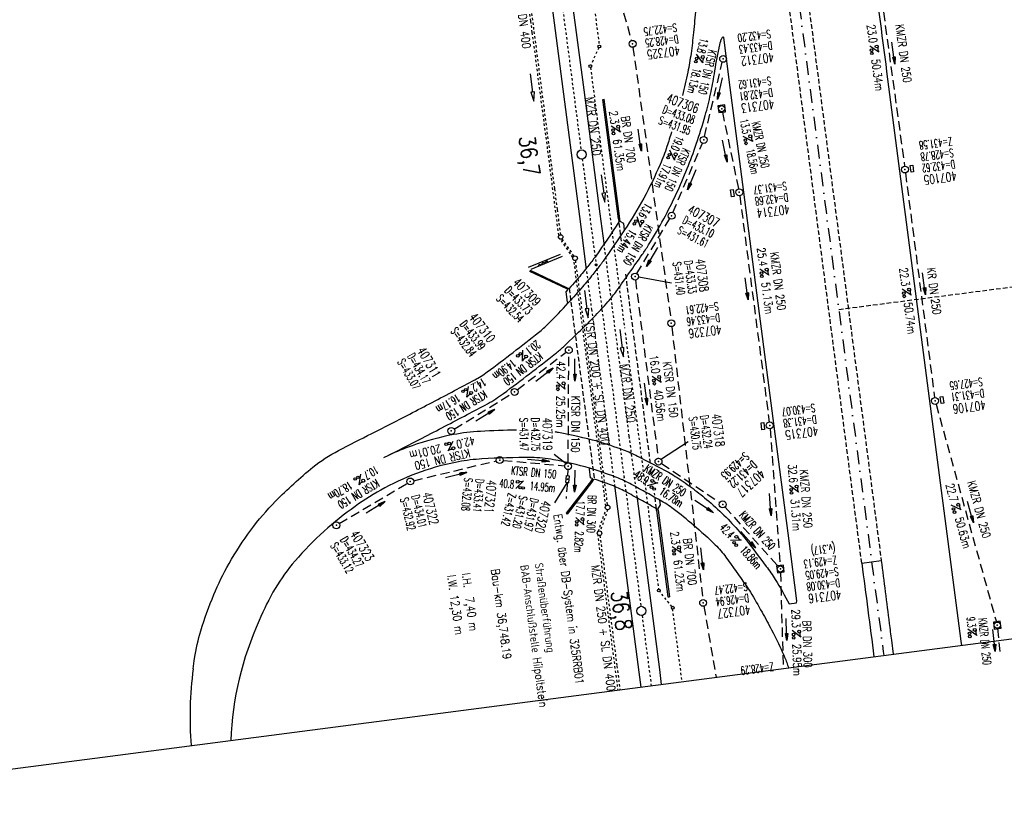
# Model space of a CAD drawing. Extents: x 445979 to 446542, y 447886 to 449065.
# Tile 2 of 17: x 446171 to 446385, y 447886 to 448054. Entities that reach past the tile are written whole.
import ezdxf
from ezdxf.enums import TextEntityAlignment as Align

# ---------------------------------------------------------------- set-up
doc = ezdxf.new("R2010")
doc.units = 0
doc.header["$LTSCALE"] = 2
doc.header["$MEASUREMENT"] = 0
for name, pattern in [('ACAD_ISO03W100', [0.5, 0.25, -0.25]), ('ACAD_ISO10W100W', [0.5, 0.25, -0.25]), ('AUSGEZOGEN', [0]), ('GESTRICH-X2', [1.5, 1, -0.5]), ('GESTRICHELT', [0.75, 0.5, -0.25]), ('STRICHLINIEX2', [0.5, 0.25, -0.25]), ('STRICHPT-X3', [3, 1.5, -0.75, 0, -0.75])]:
    doc.linetypes.add(name, pattern=pattern)
doc.layers.get('0').update_dxf_attribs({"linetype": 'AUSGEZOGEN'})
for name, color, linetype in [('ACHSE', 250, 'STRICHPT-X3'), ('Bahnachse', 7, 'CONTINUOUS'), ('BAUWO', 250, 'CONTINUOUS'), ('BAUWU', 250, 'GESTRICHELT'), ('FBR', 8, 'CONTINUOUS'), ('Gleisachse', 7, 'CONTINUOUS'), ('HEKTOM', 250, 'GESTRICHELT'), ('Ingenieurbauwerke', 15, 'CONTINUOUS'), ('KANAL', 7, 'GESTRICH-X2'), ('MS-UEBERFAHRT', 8, 'GESTRICHELT'), ('PFEIL', 7, 'CONTINUOUS'), ('Planeinteilung', 6, 'CONTINUOUS'), ('SCHACHTNR', 6, 'CONTINUOUS'), ('SCHRIFT', 7, 'AUSGEZOGEN'), ('SCHSYMBOL', 7, 'AUSGEZOGEN'), ('TEXTO', 4, 'CONTINUOUS'), ('TEXTU', 4, 'CONTINUOUS'), ('Tiefenentwässerung', 15, 'CONTINUOUS')]:
    doc.layers.add(name, color=color, linetype=linetype)
doc.styles.add('ROMANS', font='romans.shx', dxfattribs={"width": 0.8})

# ---------------------------------------------------------------- blocks, each defined once
blk = doc.blocks.new('PROM')
blk.add_line((1.57, 1.82), (0.02, 0.02))
for centre, radius in [((0.32, 1.51), 0.317), ((0.94, 0.29), 0.283), ((1.64, 0.29), 0.283)]:
    blk.add_circle(centre, radius)
blk.add_arc((0.99, 2.68), 1.03, 239.1414, 303.3549)
blk = doc.blocks.new('PFEIL2')
at = {"color": 0}
for p, q in [((0.88, 0), (-2.4, -0.01)), ((0.88, -0.27), (0.88, 0.28)), ((0.88, 0.28), (2.43, 0.01)), ((0.91, 0.27), (0.88, 0.26)), ((0.97, 0.26), (0.88, 0.25)), ((1.02, 0.25), (0.88, 0.23)), ((1.07, 0.24), (0.88, 0.21)), ((1.13, 0.23), (0.88, 0.19)), ((1.18, 0.22), (0.88, 0.17)), ((1.24, 0.21), (0.88, 0.15)), ((1.29, 0.21), (0.88, 0.14)), ((1.34, 0.2), (0.88, 0.12)), ((1.4, 0.19), (0.88, 0.1)), ((1.45, 0.18), (0.88, 0.08)), ((1.51, 0.17), (0.88, 0.06)), ((1.56, 0.16), (0.88, 0.04)), ((1.61, 0.15), (0.88, 0.02)), ((1.67, 0.14), (0.88, 0.01)), ((1.72, 0.13), (0.88, -0.01)), ((1.78, 0.12), (0.88, -0.03)), ((1.83, 0.11), (0.88, -0.05)), ((1.88, 0.1), (0.88, -0.07)), ((1.94, 0.09), (0.88, -0.09)), ((2.05, 0.08), (0.88, -0.12)), ((1.99, 0.08), (0.88, -0.11)), ((2.1, 0.07), (0.88, -0.14)), ((2.15, 0.06), (0.88, -0.16)), ((2.21, 0.05), (0.88, -0.18)), ((2.26, 0.04), (0.88, -0.2)), ((2.32, 0.03), (0.88, -0.22)), ((2.37, 0.02), (0.88, -0.23)), ((2.42, 0.01), (0.88, -0.25)), ((2.43, 0.01), (0.88, -0.27))]:
    blk.add_line(p, q, dxfattribs=at)
blk = doc.blocks.new('GST')
at = {"color": 0}
blk.add_circle((0, 0), 0.75, dxfattribs=at)
blk.add_point((0, 0), dxfattribs=at)
blk = doc.blocks.new('10')
blk.add_blockref('GST', (0, 0))
blk = doc.blocks.new('17')
blk.add_lwpolyline([(-0.76, -1.22), (0.75, -1.22), (0.75, -1.8), (-0.76, -1.8)], close=True)
blk.add_blockref('GST', (0, 0))
blk = doc.blocks.new('13')
blk.add_lwpolyline([(0.76, 1.22), (-0.75, 1.22), (-0.75, 1.8), (0.76, 1.8)], close=True)
at = {"rotation": 180}
blk.add_blockref('GST', (0, 0), dxfattribs=at)
blk = doc.blocks.new('20')
blk.add_lwpolyline([(-0.75, -0.75), (0.75, -0.75), (0.75, 0.75), (-0.75, 0.75)], close=True)
blk.add_circle((0, 0), 0.676)
blk.add_point((0, 0))
blk = doc.blocks.new('30')
at = {"color": 0}
for p, q in [((-0.75, -0.29), (-0.75, 0.29)), ((-0.75, 0.29), (0.75, 0.29)), ((0.75, 0.29), (0.75, -0.29)), ((0.75, -0.29), (-0.75, -0.29))]:
    blk.add_line(p, q, dxfattribs=at)
blk.add_point((0, 0), dxfattribs=at)
blk = doc.blocks.new('BSL_11')
at = {"layer": 'Ingenieurbauwerke', "color": 7, "linetype": 'Continuous'}
for p, q in [((173.46, 166.09), (173.56, 166.13)), ((173.62, 165.96), (173.5, 166.29)), ((173.5, 166.29), (173.9, 166.25)), ((173.9, 166.25), (173.62, 165.96))]:
    blk.add_line(p, q, dxfattribs=at)
blk.add_lwpolyline([(171.81, 165.49, -0.571882), (172.23, 165.64, 0.571882), (172.64, 165.79, -0.571882), (173.05, 165.94, 0.571882), (173.46, 166.09)], format="xyb", dxfattribs=at)
blk = doc.blocks.new('1135420')
blk.add_line((1135, 0), (1135, 297))

msp = doc.modelspace()

# ---------------------------------------------------------------- linework, layer by layer
at = {"layer": 'ACHSE', "flags": 128}
msp.add_lwpolyline([(446175.19, 449011.57), (446178.7, 449000.59), (446186.09, 448976.7), (446193.24, 448952.75), (446200.15, 448928.72), (446206.82, 448904.63), (446213.25, 448880.47), (446219.44, 448856.25), (446225.39, 448831.97), (446231.09, 448807.62), (446236.55, 448783.23), (446241.77, 448758.78), (446246.75, 448734.28), (446251.48, 448709.73), (446255.96, 448685.14), (446260.2, 448660.5), (446264.2, 448635.82), (446267.94, 448611.1), (446271.45, 448586.35), (446273.48, 448571.12), (446274.72, 448561.57), (446277.95, 448536.77), (446281.17, 448511.98), (446284.4, 448487.19), (446287.63, 448462.4), (446290.86, 448437.61), (446294.08, 448412.82), (446303.76, 448338.45), (446310.22, 448288.86), (446329.58, 448140.12), (446334.86, 448099.55), (446342.49, 448040.96), (446358.62, 447917), (446358.74, 447916.1)], dxfattribs=at)
at = {"layer": 'Bahnachse', "linetype": 'ACAD_ISO10W100W'}
for points in [[(446288.63, 448058.53), (446292.86, 448026.06)], [(446293.12, 448024.08), (446299.3, 447976.85)], [(446293.26, 448023.05), (446294.45, 448013.97)], [(446299.3, 447977.07), (446305.87, 447926.79)], [(446306.13, 447924.81), (446308.13, 447909.51)]]:
    msp.add_lwpolyline(points, dxfattribs=at)
at = {"layer": 'Bahnachse', "linetype": 'Continuous'}
for centre in [(446292.99, 448025.07), (446305.97, 447925.79)]:
    msp.add_circle(centre, 1, dxfattribs=at)
at = {"layer": 'BAUWO'}
for p, q in [((446297.63, 448037.06), (446297.92, 448037.12)), ((446301.02, 448011.05), (446301.11, 448010.41)), ((446301.39, 448010.51), (446301.31, 448011.11)), ((446302.16, 448010.06), (446301.39, 448010.51)), ((446302.32, 448008.65), (446302.16, 448010.06)), ((446289.6, 447995.22), (446290.07, 447995.7)), ((446289.94, 447992.96), (446289.6, 447995.22)), ((446290.07, 447995.7), (446289.74, 447995.87)), ((446289.85, 447996.08), (446290.26, 447995.91)), ((446290.07, 447992.82), (446289.94, 447992.96)), ((446294.69, 447956.66), (446294.74, 447956.82)), ((446294.94, 447954.71), (446294.69, 447956.66)), ((446295.44, 447954.55), (446294.94, 447954.71)), ((446295.1, 447954.14), (446295.44, 447954.55)), ((446295.38, 447954.01), (446295.73, 447954.46)), ((446310.15, 447948.89), (446310.01, 447949.87)), ((446289.87, 447946.84), (446289.63, 447947.03)), ((446309.3, 447947.65), (446309.27, 447948.01)), ((446309.58, 447947.95), (446310.15, 447948.89)), ((446309.6, 447947.68), (446309.58, 447947.95)), ((446311.77, 447928.86), (446312.07, 447928.89))]:
    msp.add_line(p, q, dxfattribs=at)
at = {"layer": 'BAUWO', "linetype": 'Continuous'}
for p, q in [((446301.02, 448011.05), (446297.63, 448037.06)), ((446301.31, 448011.11), (446297.92, 448037.12)), ((446295.1, 447954.14), (446289.63, 447947.03)), ((446295.38, 447954.01), (446289.87, 447946.84)), ((446309.3, 447947.65), (446311.77, 447928.86)), ((446309.6, 447947.68), (446312.07, 447928.89))]:
    msp.add_line(p, q, dxfattribs=at)
at = {"layer": 'BAUWO'}
for points in [[(446301.11, 448010.41, -0.00579), (446296.05, 448002.97, -0.011861), (446295.73, 448002.54, -0.003134), (446295.6, 448002.37, -0.000271), (446293.9, 448000.2, -0.012371), (446291.73, 447997.58, -0.003927), (446290.26, 447995.91, -0.008134)], [(446302.32, 448008.65, -0.00091), (446297.65, 448001.87, -0.011861), (446297.28, 448001.36, -0.003134), (446297.13, 448001.17, -0.000271), (446295.43, 447999, -0.012375), (446293.2, 447996.3, -0.008136), (446290.07, 447992.82)], [(446310.01, 447949.87, 0.000041), (446310.01, 447949.87, 0.003458), (446306.76, 447951.69, 0.003411), (446303.45, 447953.5, 0.031658), (446300.21, 447954.97, 0.019835), (446294.74, 447956.82)], [(446309.27, 447948.01, 0.002655), (446309.02, 447948.15, 0.003458), (446305.8, 447949.96, 0.003411), (446302.51, 447951.75, 0.031658), (446299.51, 447953.12, 0.011719), (446295.73, 447954.46)]]:
    msp.add_lwpolyline(points, format="xyb", dxfattribs=at)
at = {"layer": 'BAUWO', "flags": 128}
for points in [[(446281.76, 447999.89), (446281.7, 447999.6)], [(446289.74, 447995.87), (446281.7, 447999.6)], [(446281.76, 447999.89), (446289.85, 447996.08)]]:
    msp.add_lwpolyline(points, dxfattribs=at)
at = {"layer": 'BAUWU'}
for p, q in [((446301.66, 448006.2), (446301.11, 448010.41)), ((446307.98, 447957.86), (446302.54, 447999.44)), ((446290.26, 447995.91), (446295.73, 447954.46)), ((446309.27, 447948.01), (446308.83, 447951.4))]:
    msp.add_line(p, q, dxfattribs=at)
at = {"layer": 'FBR'}
for p, q in [((446292.31, 447986.41), (446289.03, 447983.27)), ((446353.94, 447936.17), (446358.17, 447936.78)), ((446339.73, 447927.54), (446339.83, 447928)), ((446338.17, 447927.32), (446339.73, 447927.54))]:
    msp.add_line(p, q, dxfattribs=at)
for points in [[(446298.19, 448239.42, 0.000002), (446300.71, 448220.06, -0.000009), (446301.39, 448214.83, -0.000327)], [(446351.72, 448101.75, -0.000001), (446352.89, 448092.73, 0.000004), (446359.34, 448043.15), (446375.48, 447919.2), (446375.6, 447918.29)], [(446316.66, 448097.18, -0.000148), (446316.84, 448095.64, -0.000342), (446317.34, 448091.23, -0.011639), (446317.59, 448088.37, -0.003957), (446318.07, 448079.92, -0.007399), (446318.34, 448071.94, -0.010647), (446318.33, 448066.4, -0.008144), (446318.18, 448062.6, -0.005271), (446317.79, 448056.73, -0.006866), (446317.33, 448051.61, -0.007705), (446316.78, 448047.05, -0.016654), (446316.09, 448042.98, -0.00988), (446314.95, 448037.91, -0.013758)], [(446292.31, 447986.41, 0.024094), (446298.69, 447993.02, 0.025303), (446300.64, 447995.47, 0.003566), (446306.16, 448003.29, 0.013489), (446307.55, 448005.4, 0.013978), (446310.85, 448011.09, 0.015251), (446313.57, 448016.48, 0.013438), (446315.97, 448022.01, 0.014321), (446317.93, 448027.32, 0.011786), (446319.88, 448033.56, 0.016129), (446321.04, 448038.2, 0.014738), (446321.86, 448042.59, -0.011526), (446322.88, 448048.22, -0.009783), (446322.96, 448048.58, -0.002352), (446323.34, 448050.09)], [(446312.57, 448030.03, -0.000876), (446311.53, 448026.79, -0.025133), (446310.06, 448022.91, -0.045629), (446302.32, 448008.65)], [(446208.45, 447913.19, -0.002324), (446208.78, 447915.47, -0.035716), (446210.14, 447921.49, -0.026294), (446212.96, 447929.33, -0.029103), (446216.27, 447936.08, -0.031585), (446221.02, 447943.38, -0.033436), (446226.36, 447949.63, -0.029584), (446234.52, 447957.04, -0.049197), (446240.07, 447960.67, -0.004215), (446247.31, 447964.38, 0.003681), (446255.61, 447968.62, 0.001181), (446265.35, 447973.71, 0.002616), (446269.72, 447976.05, 0.035983), (446272.46, 447977.79, 0.008274), (446283.62, 447986.36, 0.028461), (446285.72, 447988.24, 0.012676), (446290.07, 447992.82)], [(446249.95, 447959.13, 0.003681), (446258.32, 447963.4, 0.001181), (446268.08, 447968.51, 0.002616), (446272.52, 447970.87, 0.035983), (446275.96, 447973.07, 0.008274), (446287.28, 447981.76, 0.018885), (446289.03, 447983.27, 0.018885)], [(446278.84, 447965.12, 0.010767), (446270.96, 447964.85, 0.031609), (446265.09, 447964.14, 0.039689), (446256.09, 447961.72, 0.021697), (446251, 447959.66)], [(446296.4, 447962.7, 0.014765), (446287.95, 447964.6, 0.005468), (446287.22, 447964.72, 0.005468)], [(446294.71, 447956.83, 0.026463), (446286.87, 447958.69, 0.043967), (446282.04, 447959.14, 0.015164), (446271.3, 447958.85, 0.031609), (446266.18, 447958.24, 0.039689), (446258.1, 447956.07, 0.03809), (446250.13, 447952.53, 0.031253), (446243.69, 447948.52, 0.027407), (446236.94, 447943.13, 0.033988), (446230.62, 447936.66, 0.041788), (446226.32, 447930.68, 0.038039), (446222.84, 447923.71, 0.047655)], [(446317.35, 447944.42, 0.018545), (446312.93, 447947.98, 0.034658), (446310, 447949.88, 0.003458)], [(446317.35, 447944.42, -0.02319), (446322.06, 447940.18, -0.041151), (446324.38, 447937.46, -0.003762), (446328.77, 447931.29, -0.016876), (446329.7, 447929.87, -0.0077), (446332.24, 447925.51, -0.008853), (446334.32, 447921.65, -0.011188), (446336.65, 447916.88, -0.023637), (446337.6, 447914.55, -0.00572), (446337.99, 447913.4, -0.007881)], [(446358.17, 447936.78, 0.000131), (446359.91, 447923.07, 0.000488), (446360.39, 447919.4, 0), (446360.78, 447916.37, 0.000234)], [(446353.94, 447936.17, 0.000046), (446356.59, 447915.82, 0.000136)]]:
    msp.add_lwpolyline(points, format="xyb", dxfattribs=at)
at = {"layer": 'FBR', "flags": 128}
msp.add_lwpolyline([(446339.83, 447928), (446338.12, 447941.05), (446334.64, 447967.68), (446331.71, 447990.48), (446328.5, 448015.22), (446325.33, 448039.65), (446323.9, 448050.5)], dxfattribs=at)
msp.add_lwpolyline([(446296.4, 447962.7, -0.017379), (446302.05, 447960.83, -0.030431), (446305.16, 447959.46, -0.004275), (446311.85, 447955.95, -0.018405), (446313.36, 447955.06, -0.017047), (446316.79, 447952.71, -0.016533), (446320.16, 447950.06, -0.018933), (446323.96, 447946.6, -0.019638), (446327.36, 447942.99, -0.014279), (446328.47, 447941.64, -0.003231), (446333.16, 447935.49, -0.024205), (446335.12, 447932.61, -0.013794), (446338.17, 447927.32)], format="xyb", dxfattribs=at)
at = {"layer": 'FBR'}
for centre, radius, start, end in [((446324.25, 448049.86), 0.94, 127.4055, 166.2315), ((446323.76, 448050.5), 0.141, 1.707, 127.4055), ((446285.49, 447895.06), 68.89, 155.428, 177.8824), ((446287.98, 447902.8), 80.2, 172.5507, 184.5152)]:
    msp.add_arc(centre, radius, start, end, dxfattribs=at)
at = {"layer": 'Gleisachse', "linetype": 'Continuous'}
for p, q in [((446290.88, 448058.68), (446293.43, 448039.13)), ((446286.41, 448058.1), (446292.49, 448011.59)), ((446293.43, 448039.13), (446296.95, 448012.17)), ((446292.49, 448011.59), (446293.92, 448000.62)), ((446296.95, 448012.17), (446297.79, 448005.78)), ((446300.14, 447953.05), (446301.09, 447945.72)), ((446304.97, 447950.81), (446305.56, 447946.31)), ((446301.09, 447945.72), (446305.44, 447912.44)), ((446305.56, 447946.31), (446309.9, 447913.02)), ((446309.9, 447913.02), (446310.32, 447909.8)), ((446305.44, 447912.44), (446305.86, 447909.22))]:
    msp.add_line(p, q, dxfattribs=at)
at = {"layer": 'Gleisachse', "linetype": 'ACAD_ISO03W100'}
for p, q in [((446297.79, 448005.78), (446299.58, 447992.02)), ((446293.92, 448000.62), (446295.12, 447991.44)), ((446299.58, 447992.02), (446303.26, 447963.87)), ((446295.12, 447991.44), (446298.81, 447963.24)), ((446298.81, 447963.24), (446300.14, 447953.05)), ((446303.26, 447963.87), (446303.27, 447963.82)), ((446303.27, 447963.82), (446304.97, 447950.81))]:
    msp.add_line(p, q, dxfattribs=at)
at = {"layer": 'Gleisachse', "linetype": 'Continuous'}
msp.add_circle((446296.13, 448001.08), 0.193, dxfattribs=at)
msp.add_arc((446302.04, 447954.69), 0.193, 344.3055, 30.589, dxfattribs=at)
at = {"layer": 'HEKTOM'}
msp.add_line((446348.94, 447991.37), (446388.59, 447996.53), dxfattribs=at)
at = {"layer": 'Ingenieurbauwerke', "linetype": 'Continuous'}
for p, q in [((446297.63, 448037.06), (446297.63, 448037.06)), ((446288.3, 448003.31), (446281.32, 448000.49)), ((446288.78, 448002.86), (446281.93, 448000.08))]:
    msp.add_line(p, q, dxfattribs=at)
at = {"layer": 'KANAL'}
for p, q in [((446292.19, 448090.47), (446303.84, 448049.88)), ((446356.62, 448070.94), (446363.25, 448022.53)), ((446304.16, 448048.41), (446312.41, 447989.12)), ((446319.72, 448028.97), (446323.59, 448045.12)), ((446323.62, 448034.28), (446327.12, 448017.59)), ((446312.84, 448012.44), (446319.25, 448027.56)), ((446363.44, 448021.06), (446369.78, 447972.22)), ((446327.38, 448016.09), (446333.81, 447966.88)), ((446305, 447999.16), (446312.16, 448011.12)), ((446304.69, 447997.78), (446309.63, 447959.03)), ((446312.59, 447987.62), (446319.34, 447928.28)), ((446278.97, 447973.91), (446289.59, 447982.06)), ((446290.06, 447958.03), (446290.19, 447981.78)), ((446265.28, 447965.34), (446277.75, 447973.03)), ((446370.09, 447970.75), (446383.22, 447923.41)), ((446333.97, 447965.41), (446336.19, 447935.66)), ((446256.44, 447954.12), (446274.44, 447958.44)), ((446275.91, 447958.53), (446289.31, 447957.34)), ((446310.34, 447957.87), (446323.03, 447949.38)), ((446289.97, 447955.19), (446290.03, 447956.53)), ((446240.25, 447944.78), (446255.06, 447953.56)), ((446289.88, 447953.7), (446289.61, 447950.22)), ((446324.16, 447948.41), (446335.75, 447935.47)), ((446336.25, 447934.16), (446336.84, 447913.25)), ((446319.56, 447926.81), (446322.25, 447911.35)), ((446383.5, 447921.94), (446383.97, 447917))]:
    msp.add_line(p, q, dxfattribs=at)
at = {"layer": 'MS-UEBERFAHRT', "flags": 128}
for points in [[(446353.94, 447936.17), (446291.65, 448414.53)], [(446295.7, 448414.82), (446358.17, 447936.78)]]:
    msp.add_lwpolyline(points, dxfattribs=at)
at = {"layer": 'SCHACHTNR'}
for p, q in [((446312.57, 447997.08), (446305.46, 447998.42)), ((446316.19, 447962.57), (446310.38, 447958.79)), ((446286.99, 447959.87), (446289.62, 447957.88)), ((446289.75, 447953.65), (446287.06, 447949.27))]:
    msp.add_line(p, q, dxfattribs=at)
at = {"layer": 'Tiefenentwässerung', "linetype": 'ACAD_ISO03W100'}
for p, q in [((446295.53, 448058.61), (446296.8, 448048.87)), ((446281.96, 448056.75), (446286.46, 448022.17)), ((446296.71, 448048.3), (446295, 448044.56)), ((446294.91, 448043.99), (446302.32, 447987.27)), ((446286.47, 448022.16), (446287.07, 448017.61)), ((446287.07, 448017.61), (446287.66, 448013.08)), ((446287.66, 448013.08), (446288.37, 448007.63)), ((446288.71, 448006.72), (446291.28, 448002.92)), ((446291.62, 448002), (446298.58, 447948.79)), ((446302.45, 447986.28), (446309.73, 447930.55)), ((446298.63, 447947.8), (446297.04, 447943.16)), ((446296.95, 447942.19), (446300.66, 447913.81)), ((446312.63, 447926.73), (446309.96, 447930.02)), ((446300.66, 447913.81), (446301.33, 447908.63))]:
    msp.add_line(p, q, dxfattribs=at)
at = {"layer": 'Tiefenentwässerung', "linetype": 'STRICHLINIEX2'}
for p, q in [((446291.09, 448002.67), (446288.41, 448006.63)), ((446298.25, 447948.61), (446291.31, 448002.07)), ((446296.6, 447943.1), (446298.3, 447947.93))]:
    msp.add_line(p, q, dxfattribs=at)
for points in [[(446281.55, 448056.57), (446281.86, 448054.09), (446282.17, 448051.61), (446282.85, 448046.66), (446283.35, 448042.69), (446285.45, 448026.83), (446288, 448006.99), (446288.17, 448006.71)], [(446296.44, 447942.54), (446298.24, 447928.66), (446298.74, 447924.69), (446300.85, 447908.56)]]:
    msp.add_lwpolyline(points, dxfattribs=at)
at = {"layer": 'Tiefenentwässerung', "linetype": 'Continuous'}
for points in [[(446281.77, 448042.62), (446282.31, 448038.66), (446281.91, 448038.61), (446282.57, 448036.68), (446282.7, 448038.71), (446282.31, 448038.66)], [(446297.25, 448020.64), (446297.78, 448016.68), (446297.39, 448016.62), (446298.05, 448014.69), (446298.18, 448016.73), (446297.78, 448016.68)], [(446293.6, 447995.49), (446294.13, 447991.53), (446293.73, 447991.48), (446294.4, 447989.55), (446294.53, 447991.58), (446294.13, 447991.53)], [(446301.26, 447987), (446301.79, 447983.03), (446301.4, 447982.98), (446302.06, 447981.05), (446302.19, 447983.09), (446301.79, 447983.03)]]:
    msp.add_lwpolyline(points, dxfattribs=at)
at = {"layer": 'Tiefenentwässerung', "linetype": 'ACAD_ISO03W100'}
msp.add_lwpolyline([(446312.71, 447926.21), (446314.78, 447910.38)], dxfattribs=at)
at = {"layer": 'Tiefenentwässerung', "linetype": 'Continuous'}
for centre, radius in [((446296.84, 448048.57), 0.3), ((446294.88, 448044.28), 0.3), ((446288.43, 448007.13), 0.5), ((446291.56, 448002.5), 0.5), ((446298.64, 447948.3), 0.5), ((446296.88, 447942.69), 0.5), ((446309.77, 447930.25), 0.3), ((446312.82, 447926.49), 0.3)]:
    msp.add_circle(centre, radius, dxfattribs=at)

# ---------------------------------------------------------------- block references
at = {"linetype": 'Continuous', "rotation": 7.445709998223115}
msp.add_blockref('BSL_11', (446134.68, 447814.58), dxfattribs=at)
at = {"layer": 'PFEIL'}
for p, rotation in [((446360.81, 448047.14), 277.7765000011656), ((446323.08, 448039.38), 256.5410000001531), ((446305.63, 448028.23), 277.9002000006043), ((446324.14, 448025.81), 281.8552999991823), ((446316.98, 448019.61), 247.0005999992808), ((446308.32, 448002.77), 239.0121000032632), ((446367.46, 447996.95), 277.4039000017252), ((446328.87, 447995.83), 277.4365999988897), ((446291.53, 447978.19), 269.6552000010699), ((446284.9, 447977.19), 37.57489999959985), ((446306.96, 447972.93), 277.225399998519), ((446272.03, 447968.34), 31.66280000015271), ((446283.57, 447958.5), 354.856199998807), ((446265.67, 447955.31), 13.45500000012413), ((446291.52, 447954.02), 267.8661000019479), ((446334.04, 447948.93), 274.2891999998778), ((446248.17, 447948.32), 30.69260000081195), ((446319.64, 447948.49), 326.2900000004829), ((446377.59, 447947.27), 285.5018999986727), ((446329.21, 447941.28), 311.8313999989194), ((446319.19, 447937.12), 276.4933000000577), ((446337.57, 447921.76), 271.5765000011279), ((446382.73, 447919.38), 275.5375000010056)]:
    msp.add_blockref('PFEIL2', p, dxfattribs=dict(at, rotation=rotation))
at = {"layer": 'Planeinteilung', "linetype": 'Continuous', "rotation": 277.4163263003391}
msp.add_blockref('1135420', (445978.58, 449011.19), dxfattribs=at)
at = {"layer": 'SCHSYMBOL'}
for name, p, rotation in [('10', (446304.07, 448049.14), 277.4164000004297), ('10', (446323.77, 448045.87), 277.4164000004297), ('20', (446323.47, 448035.02), 277.4164000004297), ('10', (446319.55, 448028.24), 277.4164000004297), ('13', (446363.34, 448021.8), 277.4164000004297), ('17', (446327.28, 448016.85), 277.4164000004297), ('10', (446312.56, 448011.76), 277.4164000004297), ('10', (446304.6, 447998.52), 277.4164000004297), ('10', (446312.5, 447988.38), 277.4164000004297), ('10', (446290.2, 447982.52), 277.4164000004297), ('10', (446278.39, 447973.43), 277.4164000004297), ('13', (446369.88, 447971.47), 277.4164000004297), ('17', (446333.9, 447966.15), 277.4164000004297), ('10', (446264.63, 447964.95), 277.4164000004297), ('10', (446275.16, 447958.61), 277.4164000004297), ('10', (446290.05, 447957.27), 277.4164000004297), ('10', (446309.71, 447958.28), 277.4164000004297), ('10', (446255.7, 447953.95), 277.4164000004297), ('30', (446289.94, 447954.45), 264.640015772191), ('10', (446323.67, 447948.97), 277.4164000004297), ('10', (446239.62, 447944.41), 277.4164000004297), ('20', (446336.24, 447934.92), 277.4164000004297), ('10', (446319.42, 447927.54), 277.4164000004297), ('20', (446383.41, 447922.69), 277.4164000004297)]:
    msp.add_blockref(name, p, dxfattribs=dict(at, rotation=rotation))
at = {"layer": 'TEXTU'}
for p, rotation in [((446355.64, 448048.67), 277.7765000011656), ((446317.95, 448046.94), 256.5410000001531), ((446299.4, 448031.24), 277.9002000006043), ((446328.13, 448029.03), 281.8552999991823), ((446312.19, 448026.01), 245.9570214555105), ((446305.04, 448011.54), 239.0121000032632), ((446331.71, 448000.16), 277.4365999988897), ((446362.69, 447995.8), 277.4039000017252), ((446280.22, 447982.52), 217.5748999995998), ((446308.31, 447976.8), 277.225399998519), ((446287.55, 447975.62), 269.6552000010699), ((446268.41, 447974.66), 211.6628000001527), ((446265.03, 447962.72), 193.4550000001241), ((446244.97, 447955.58), 210.692600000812), ((446278.62, 447952.39), 354.856199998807), ((446307.23, 447952.98), 326.2900000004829), ((446338.22, 447953.07), 274.2891999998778), ((446373.38, 447948.79), 285.5018999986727), ((446291.68, 447946.15), 267.8661000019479), ((446325.31, 447941.14), 311.8313999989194), ((446312.64, 447939.77), 276.4933000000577), ((446338.79, 447921.58), 271.5765000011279), ((446376.99, 447921.83), 275.5375000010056)]:
    msp.add_blockref('PROM', p, dxfattribs=dict(at, rotation=rotation))

# ---------------------------------------------------------------- texts
at = {"layer": 'Bahnachse', "linetype": 'Continuous', "style": 'ROMANS', "width": 0.8337}
for s, p in [('36,7', (446279.29, 448028.89)), ('36,8', (446299.32, 447929.96))]:
    msp.add_text(s, height=3.5, rotation=278.1323, dxfattribs=at).set_placement(p)
at = {"layer": 'Ingenieurbauwerke', "linetype": 'Continuous', "style": 'ROMANS', "width": 0.8337}
for s, p in [('Bau-km 36,748.19', (446273.27, 447934.81)), ('BAB-Anschlußstelle Hilpoltstein', (446279.61, 447935.68)), ('Straßenüberführung', (446282.78, 447936.11)), ('l.W. 12,30 m', (446263.76, 447933.51)), ('l.H.  7,40 m', (446266.93, 447933.94))]:
    msp.add_text(s, height=1.8, rotation=277.7825, dxfattribs=at).set_placement(p)
at = {"layer": 'SCHACHTNR', "style": 'ROMANS'}
for s, height, rotation, width, p in [('S=422.75', 1.8, 187.4164, 0.6, (446313.56, 448053.59)), ('S=432.20', 1.8, 187.4164, 0.6, (446334, 448052.21)), ('D=428.25', 1.8, 187.4164, 0.6, (446313.91, 448051.12)), ('407325', 2, 187.4164, 0.7, (446314.22, 448048.66)), ('D=433.43', 1.8, 187.4164, 0.6, (446334.35, 448049.74)), ('407312', 2, 187.4164, 0.7, (446334.66, 448047.24)), ('S=431.62', 1.8, 187.4164, 0.6, (446334.12, 448042)), ('D=432.81', 1.8, 187.4164, 0.6, (446334.43, 448039.5)), ('407306', 2, 340.101, 0.7, (446311.27, 448036.48)), ('407313', 2, 187.4164, 0.7, (446334.74, 448037.03)), ('D=433.08', 1.8, 340.101, 0.6, (446310.41, 448034.14)), ('S=431.95', 1.8, 340.101, 0.6, (446309.57, 448031.76)), ('Z=431.58', 1.8, 187.4164, 0.6, (446373.48, 448028.84)), ('S=428.78', 1.8, 187.4164, 0.6, (446373.79, 448026.34)), ('D=432.62', 1.8, 187.4164, 0.6, (446374.11, 448023.87)), ('407105', 2, 187.4164, 0.7, (446374.45, 448021.4)), ('S=431.37', 1.8, 187.4164, 0.6, (446337.48, 448019.14)), ('D=432.68', 1.8, 187.4164, 0.6, (446337.8, 448016.67)), ('407307', 2, 333.0224, 0.7, (446315.88, 448012.41)), ('407314', 2, 187.4164, 0.7, (446338.11, 448014.17)), ('D=433.10', 1.8, 333.0224, 0.6, (446314.75, 448010.2)), ('S=431.61', 1.8, 333.0224, 0.6, (446313.64, 448007.97)), ('S=431.40', 1.8, 277.4248, 0.6, (446312.79, 448001.59)), ('D=433.33', 1.8, 277.4248, 0.6, (446315.29, 448001.91)), ('407308', 2, 277.4248, 0.7, (446317.76, 448002.25)), ('D=433.73', 1.8, 314.1736, 0.6, (446276.09, 447995.32)), ('407309', 2, 314.1736, 0.7, (446277.86, 447997.07)), ('S=432.54', 1.8, 314.1736, 0.6, (446274.27, 447993.57)), ('S=422.61', 1.8, 187.4164, 0.6, (446322.62, 447992.97)), ('407310', 2, 307.5755, 0.7, (446268.35, 447989.66)), ('D=433.46', 1.8, 187.4164, 0.6, (446322.93, 447990.5)), ('D=433.99', 1.8, 307.5755, 0.6, (446266.36, 447988.11)), ('407326', 2, 187.4164, 0.7, (446323.27, 447988)), ('S=432.84', 1.8, 307.5755, 0.6, (446264.38, 447986.6)), ('D=434.17', 1.8, 300.195, 0.6, (446254.97, 447981.22)), ('407311', 2, 300.195, 0.7, (446257.13, 447982.47)), ('S=433.07', 1.8, 300.195, 0.6, (446252.82, 447979.98)), ('S=427.65', 1.8, 187.4164, 0.6, (446380.1, 447976.55)), ('D=431.31', 1.8, 187.4164, 0.6, (446380.45, 447974.08)), ('S=430.07', 1.8, 187.4164, 0.6, (446343.65, 447970.87)), ('407106', 2, 187.4164, 0.7, (446380.76, 447971.58)), ('407318', 2, 277.4277, 0.7, (446321.25, 447968.55)), ('D=431.38', 1.8, 187.4164, 0.6, (446343.96, 447968.4)), ('S=431.47', 1.8, 270.7709, 0.6, (446279.49, 447967.78)), ('D=432.75', 1.8, 270.7709, 0.6, (446282.01, 447967.8)), ('407319', 2, 270.7709, 0.7, (446284.5, 447967.85)), ('S=430.75', 1.8, 277.4277, 0.6, (446316.28, 447967.92)), ('D=432.24', 1.8, 277.4277, 0.6, (446318.75, 447968.23)), ('407315', 2, 187.4164, 0.7, (446344.31, 447965.93)), ('S=429.93', 1.8, 222.4485, 0.6, (446328.41, 447960.45)), ('D=431.22', 1.8, 222.4485, 0.6, (446330.09, 447958.61)), ('407317', 2, 222.4485, 0.7, (446331.81, 447956.76)), ('S=432.08', 1.8, 264.8568, 0.6, (446267.46, 447954.82)), ('D=433.41', 1.8, 264.8568, 0.6, (446269.97, 447954.58)), ('407321', 2, 264.8568, 0.7, (446272.45, 447954.35)), ('407322', 2, 283.4555, 0.7, (446258.31, 447951.36)), ('Z=431.42', 1.8, 257.5747, 0.6, (446277.01, 447951.55)), ('S=432.92', 1.8, 283.4555, 0.6, (446253.47, 447950.19)), ('D=434.01', 1.8, 283.4555, 0.6, (446255.89, 447950.79)), ('S=431.20', 1.8, 257.5747, 0.6, (446279.47, 447951)), ('D=431.97', 1.8, 257.5747, 0.6, (446281.91, 447950.48)), ('407320', 2, 257.5747, 0.7, (446284.34, 447949.94)), ('407323', 2, 301.0285, 0.7, (446242.54, 447942.54)), ('S=433.12', 1.8, 301.0285, 0.6, (446238.23, 447939.98)), ('D=434.27', 1.8, 301.0285, 0.6, (446240.37, 447941.26)), ('(v.317)', 1.8, 187.4164, 0.6, (446348.04, 447940.41)), ('Z=429.13', 1.8, 187.4164, 0.6, (446348.38, 447937.79)), ('S=429.05', 1.8, 187.4164, 0.6, (446348.73, 447935.29)), ('S=422.47', 1.8, 187.4164, 0.6, (446328.94, 447932)), ('D=430.08', 1.8, 187.4164, 0.6, (446349.04, 447932.82)), ('407316', 2, 187.4164, 0.7, (446349.35, 447930.35)), ('D=426.94', 1.8, 187.4164, 0.6, (446329.25, 447929.53)), ('407327', 2, 187.4164, 0.7, (446329.56, 447927.06)), ('Z=428.29', 1.8, 187.4164, 0.6, (446334.64, 447914.57))]:
    msp.add_text(s, height=height, rotation=rotation, dxfattribs=dict(at, width=width)).set_placement(p)
at = {"layer": 'SCHRIFT', "style": 'ROMANS', "width": 0.8}
msp.add_text('Entwg. über DB-System in 325RRB01', height=1.8, rotation=277.4473, dxfattribs=at).set_placement((446286.89, 447946.75))
at = {"layer": 'TEXTO', "style": 'ROMANS'}
for s, rotation, width, p in [('KMZR DN 250', 277.7765, 0.75, (446362.14, 448046.95)), ('KTSR DN 150', 256.541, 0.6, (446319.51, 448043.2)), ('BR DN 700', 277.9002, 0.75, (446302.29, 448028.21)), ('KMZR DN 250', 281.8553, 0.6, (446331.05, 448027.02)), ('KTSR DN 150', 245.957, 0.6, (446313.01, 448022.11)), ('KTSR DN 150', 239.0121, 0.6, (446304.51, 448005.87)), ('KMZR DN 250', 277.4366, 0.75, (446334.81, 447997.44)), ('KR DN 250', 277.4039, 0.75, (446368.77, 447995.25)), ('KTSR DN 150', 217.5749, 0.6, (446279.66, 447979.15)), ('KTSR DN 150', 277.2254, 0.75, (446311.43, 447973.82)), ('KTSR DN 150', 211.6628, 0.6, (446267.44, 447971.24)), ('KTSR DN 150', 269.6552, 0.75, (446290.77, 447966.41)), ('KTSR DN 150', 193.455, 0.75, (446262.48, 447959.64)), ('KTSR DN 150', 354.8562, 0.6, (446282.49, 447955.02)), ('KMZR DN 250', 326.29, 0.6, (446310.69, 447953.43)), ('KMZR DN 250', 274.2892, 0.75, (446340.9, 447950.12)), ('KTSR DN 150', 210.6926, 0.6, (446243.97, 447952)), ('KMZR DN 250', 285.5019, 0.75, (446378.6, 447947.64)), ('BR DN 300', 267.8661, 0.6, (446294.23, 447946.91)), ('KMZR DN 250', 311.8314, 0.6, (446330.55, 447942.71)), ('BR DN 700', 276.4933, 0.75, (446315.65, 447936.39)), ('KMZR DN 250', 275.5375, 0.6, (446379.82, 447919.06)), ('BR DN 300', 271.5765, 0.75, (446341.2, 447918.54))]:
    msp.add_text(s, height=1.8, rotation=rotation, dxfattribs=dict(at, width=width)).set_placement(p, align=Align.CENTER)
at = {"layer": 'TEXTU', "style": 'ROMANS'}
for s, rotation, width, p in [('23.0', 277.7765, 0.75, (446355.03, 448053.22)), ('13.8', 256.541, 0.6, (446318.79, 448050.5)), ('50.34m', 277.7765, 0.75, (446356.03, 448045.69)), ('18.13m', 256.541, 0.6, (446317.26, 448044)), ('2.3', 277.9002, 0.75, (446298.95, 448034.43)), ('13.5', 281.8553, 0.6, (446327.37, 448032.59)), ('61.35m', 277.9002, 0.75, (446299.79, 448028.28)), ('19.0', 245.957, 0.6, (446313.67, 448029.34)), ('18.56m', 281.8553, 0.6, (446328.74, 448026.09)), ('17.91m', 245.957, 0.6, (446310.96, 448023.26)), ('13.6', 239.0121, 0.6, (446306.92, 448014.67)), ('15.44m', 239.0121, 0.6, (446303.49, 448008.98)), ('25.4', 277.4366, 0.75, (446331.12, 448004.7)), ('22.3', 277.4039, 0.75, (446362.09, 448000.32)), ('51.13m', 277.4366, 0.75, (446332.09, 447997.17)), ('50.74m', 277.4039, 0.75, (446363.09, 447992.82)), ('20.1', 217.5749, 0.6, (446283.13, 447984.74)), ('16.0', 277.2254, 0.75, (446307.75, 447981.33)), ('14.90m', 217.5749, 0.6, (446277.85, 447980.67)), ('42.4', 269.6552, 0.75, (446287.59, 447980.18)), ('14.2', 211.6628, 0.6, (446271.51, 447976.57)), ('16.17m', 211.6628, 0.6, (446265.85, 447973.07)), ('40.56m', 277.2254, 0.75, (446308.69, 447973.83)), ('25.25m', 269.6552, 0.75, (446287.53, 447972.62)), ('20.01m', 193.455, 0.75, (446262.12, 447962.02)), ('42.0', 193.455, 0.75, (446269.5, 447963.77)), ('32.6', 274.2892, 0.75, (446337.89, 447957.63)), ('10.7', 210.6926, 0.6, (446248.12, 447957.45)), ('48.9', 326.29, 0.6, (446304.19, 447955.01)), ('18.70m', 210.6926, 0.6, (446242.4, 447954.05)), ('40.8', 354.8562, 0.6, (446274.99, 447952.71)), ('14.95m', 354.8562, 0.6, (446281.62, 447952.12)), ('22.7', 285.5019, 0.75, (446372.17, 447953.21)), ('16.78m', 326.29, 0.6, (446309.72, 447951.33)), ('17.7', 267.8661, 0.6, (446291.83, 447949.8)), ('31.31m', 274.2892, 0.75, (446338.45, 447950.07)), ('50.63m', 285.5019, 0.75, (446374.2, 447945.89)), ('2.82m', 267.8661, 0.6, (446291.58, 447943.14)), ('2.3', 276.4933, 0.75, (446312.28, 447942.97)), ('42.4', 311.8314, 0.6, (446322.88, 447943.87)), ('18.86m', 311.8314, 0.6, (446327.31, 447938.91)), ('61.23m', 276.4933, 0.75, (446312.97, 447936.78)), ('29.3', 271.5765, 0.75, (446338.66, 447926.15)), ('9.3', 275.5375, 0.6, (446376.74, 447924.41)), ('25.95m', 271.5765, 0.75, (446338.88, 447918.58))]:
    msp.add_text(s, height=1.8, rotation=rotation, dxfattribs=dict(at, width=width)).set_placement(p)
at = {"layer": 'Tiefenentwässerung', "linetype": 'Continuous', "style": 'ROMANS', "width": 0.8334}
for s, p in [('TSR DN 200 + SL DN 400', (446276.73, 448074.9)), ('MZR DN 250', (446293.81, 448037.49)), ('TSR DN 200 + SL DN 400', (446293.79, 447988.69)), ('MZR DN 250', (446301.33, 447979.4)), ('MZR DN 250 + SL DN 400', (446295.07, 447935.67))]:
    msp.add_text(s, height=1.8, rotation=277.26, dxfattribs=at).set_placement(p)

doc.saveas('drawing.dxf')
